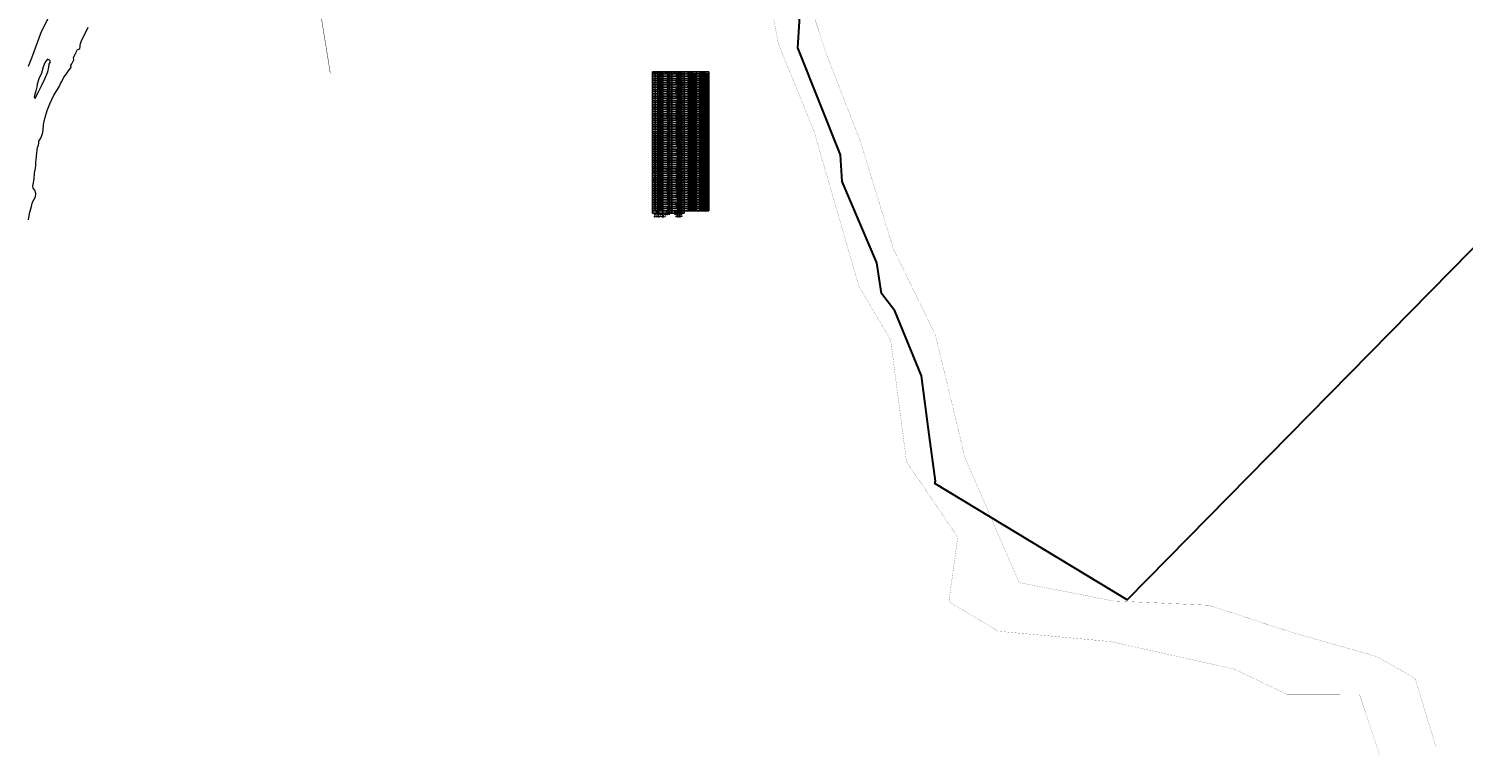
# Model space of a CAD drawing. Header units: metres. Extents: x 347609 to 748319, y 8548087 to 17123455.
# Tile 13 of 47: x 373298 to 374923, y 8560707 to 8561529. Entities that reach past the tile are written whole.
import ezdxf
from ezdxf.enums import TextEntityAlignment as Align

# ---------------------------------------------------------------- set-up
doc = ezdxf.new("R2010")
doc.units = ezdxf.units.M
doc.linetypes.add('ACAD_ISO02W100', pattern=[15, 12, -3])
doc.layers.add('01. RIO', color=7, linetype='Continuous', lineweight=5, true_color=0x2776bb)
doc.layers.add('02. FAJA MARGINAL', color=5, linetype='ACAD_ISO02W100', lineweight=0)
doc.layers.add('Red vial nacional', color=242, linetype='Continuous', lineweight=40)
doc.layers.add('DATOS_TECNICOS', color=1, linetype='Continuous')
doc.layers.add('ZR_LIMA_PSAD56_A_WGS84', color=210, linetype='Continuous')
doc.styles.add('ROMANS', font='romans.shx')

# ---------------------------------------------------------------- blocks, each defined once
blk = doc.blocks.new('REIORORI')
at = {"layer": '01. RIO', "color": 152, "lineweight": 15, "true_color": 0x2776bb, "flags": 128}
for points in [[(373298.1, 8561487), (373302.1, 8561496.4), (373313, 8561526.2), (373323.3, 8561546.9)], [(373298.2, 8561313.3), (373299.3, 8561320.3), (373301.5, 8561328.3), (373302.7, 8561333.2), (373304.7, 8561336.5), (373306.1, 8561339.2), (373306.4, 8561342.8), (373305.3, 8561346.7), (373303.5, 8561349.1), (373303.2, 8561351.2), (373303.5, 8561353.2), (373304.4, 8561359.3), (373304.9, 8561365.8), (373305.9, 8561371.5), (373306.5, 8561374.5), (373306.3, 8561378.6), (373306.9, 8561381.2), (373307.5, 8561388.9), (373308.2, 8561395.1), (373309.4, 8561397.7), (373309.9, 8561400.3), (373310, 8561402.2), (373312, 8561405.6), (373314.1, 8561410.6), (373314.6, 8561414.8), (373315.3, 8561421.2), (373316.5, 8561427.8), (373319.4, 8561436.8), (373322.4, 8561444.4), (373326.7, 8561454.3), (373330.8, 8561460.8), (373333.1, 8561464.5), (373334.2, 8561467.4), (373335.9, 8561469.8), (373338.1, 8561474.5), (373340.3, 8561477.2), (373344.3, 8561482.9), (373346.3, 8561485.6), (373346.2, 8561487.7), (373347.1, 8561489.7), (373349.3, 8561494.2), (373349.2, 8561496.4), (373350.8, 8561499.8), (373352.5, 8561503.6), (373353.8, 8561506), (373355.2, 8561506.3), (373356.2, 8561506.9), (373356.5, 8561509.1), (373356.7, 8561511.5), (373357.1, 8561512.5), (373358.3, 8561515.8), (373360.4, 8561520.5), (373362.9, 8561525.6), (373365.9, 8561531.3)]]:
    blk.add_lwpolyline(points, dxfattribs=at)
blk.add_lwpolyline([(373305.7, 8561450.8), (373309, 8561457.3), (373313, 8561464.9), (373316.8, 8561472.6), (373320.2, 8561480.6), (373321.2, 8561486), (373321.5, 8561489.2), (373322.6, 8561491.4), (373322.7, 8561493.4), (373319.6, 8561494.9), (373316.9, 8561491.6), (373314.7, 8561486.3), (373312.8, 8561479.3), (373309.8, 8561472.6), (373307.8, 8561466.7), (373307.6, 8561463.7), (373306.3, 8561459.3), (373304.9, 8561454), (373304.7, 8561452.1), (373305, 8561451.1)], close=True, dxfattribs=at)

msp = doc.modelspace()

# ---------------------------------------------------------------- linework, layer by layer
at = {"layer": '02. FAJA MARGINAL', "color": 5, "true_color": 0x0000ff, "const_width": 0.15}
for points in [[(373696.3, 8562325), (373784.8, 8562216.7), (373862.9, 8562130.8), (373907.9, 8562074.1), (373960.8, 8561996.3), (374023.5, 8561893.2), (374126.5, 8561754.6), (374173.6, 8561586), (374202.1, 8561499.9), (374240.2, 8561402), (374277.6, 8561280.2), (374325.1, 8561183.1), (374358.8, 8561043.6), (374420, 8560902.5), (374526.7, 8560881.7), (374634.9, 8560876.8), (374729.4, 8560845.9), (374825, 8560818.8), (374868.5, 8560793.9), (374891.8, 8560717)], [(373681.6, 8562311.9), (373754.2, 8562231.5), (373846.4, 8562120.1), (373888.6, 8562066.1), (373942.5, 8561985.7), (374020.7, 8561860), (374098, 8561752.7), (374120.1, 8561652.1), (374147.6, 8561511.9), (374187.5, 8561414.1), (374238.5, 8561238.1), (374274.5, 8561177.1), (374292.5, 8561039.1), (374350.5, 8560953.9), (374340.5, 8560881), (374396.1, 8560847.4), (374523.7, 8560835.7), (374664.1, 8560804.4), (374723.7, 8560775.7), (374805.5, 8560775.9), (374828.4, 8560707)]]:
    msp.add_lwpolyline(points, dxfattribs=at)
at = {"layer": 'DATOS_TECNICOS', "color": 7}
for p, q in [((374004.7, 8561480.8), (374068.7, 8561480.8)), ((374004.7, 8561480.8), (374004.7, 8561320.8)), ((374004.7, 8561478.3), (374068.7, 8561478.3)), ((374010.7, 8561480.8), (374010.7, 8561323.3)), ((374016.7, 8561480.8), (374016.7, 8561320.8)), ((374016.7, 8561480.8), (374016.7, 8561323.3)), ((374026.7, 8561480.8), (374026.7, 8561320.8)), ((374040.7, 8561480.8), (374040.7, 8561320.8)), ((374054.7, 8561480.8), (374054.7, 8561323.3)), ((374068.7, 8561480.8), (374068.7, 8561323.3)), ((374004.7, 8561475.8), (374068.7, 8561475.8)), ((374004.7, 8561473.3), (374068.7, 8561473.3)), ((374004.7, 8561470.8), (374068.7, 8561470.8)), ((374004.7, 8561468.3), (374068.7, 8561468.3)), ((374004.7, 8561465.8), (374068.7, 8561465.8)), ((374004.7, 8561463.3), (374068.7, 8561463.3)), ((374004.7, 8561460.8), (374068.7, 8561460.8)), ((374004.7, 8561458.3), (374068.7, 8561458.3)), ((374004.7, 8561455.8), (374068.7, 8561455.8)), ((374004.7, 8561453.3), (374068.7, 8561453.3)), ((374004.7, 8561450.8), (374068.7, 8561450.8)), ((374004.7, 8561448.3), (374068.7, 8561448.3)), ((374004.7, 8561445.8), (374068.7, 8561445.8)), ((374004.7, 8561443.3), (374068.7, 8561443.3)), ((374004.7, 8561440.8), (374068.7, 8561440.8)), ((374004.7, 8561438.3), (374068.7, 8561438.3)), ((374004.7, 8561435.8), (374068.7, 8561435.8)), ((374004.7, 8561433.3), (374068.7, 8561433.3)), ((374004.7, 8561430.8), (374068.7, 8561430.8)), ((374004.7, 8561428.3), (374068.7, 8561428.3)), ((374004.7, 8561425.8), (374068.7, 8561425.8)), ((374004.7, 8561423.3), (374068.7, 8561423.3)), ((374004.7, 8561420.8), (374068.7, 8561420.8)), ((374004.7, 8561418.3), (374068.7, 8561418.3)), ((374004.7, 8561415.8), (374068.7, 8561415.8)), ((374004.7, 8561413.3), (374068.7, 8561413.3)), ((374004.7, 8561410.8), (374068.7, 8561410.8)), ((374004.7, 8561408.3), (374068.7, 8561408.3)), ((374004.7, 8561405.8), (374068.7, 8561405.8)), ((374004.7, 8561403.3), (374068.7, 8561403.3)), ((374004.7, 8561400.8), (374068.7, 8561400.8)), ((374004.7, 8561398.3), (374068.7, 8561398.3)), ((374004.7, 8561395.8), (374068.7, 8561395.8)), ((374004.7, 8561393.3), (374068.7, 8561393.3)), ((374004.7, 8561390.8), (374068.7, 8561390.8)), ((374004.7, 8561388.3), (374068.7, 8561388.3)), ((374004.7, 8561385.8), (374068.7, 8561385.8)), ((374004.7, 8561383.3), (374068.7, 8561383.3)), ((374004.7, 8561380.8), (374068.7, 8561380.8)), ((374004.7, 8561378.3), (374068.7, 8561378.3)), ((374004.7, 8561375.8), (374068.7, 8561375.8)), ((374004.7, 8561373.3), (374068.7, 8561373.3)), ((374004.7, 8561370.8), (374068.7, 8561370.8)), ((374004.7, 8561368.3), (374068.7, 8561368.3)), ((374004.7, 8561365.8), (374068.7, 8561365.8)), ((374004.7, 8561363.3), (374068.7, 8561363.3)), ((374004.7, 8561360.8), (374068.7, 8561360.8)), ((374004.7, 8561358.3), (374068.7, 8561358.3)), ((374004.7, 8561355.8), (374068.7, 8561355.8)), ((374004.7, 8561353.3), (374068.7, 8561353.3)), ((374004.7, 8561350.8), (374068.7, 8561350.8)), ((374004.7, 8561348.3), (374068.7, 8561348.3)), ((374004.7, 8561345.8), (374068.7, 8561345.8)), ((374004.7, 8561343.3), (374068.7, 8561343.3)), ((374004.7, 8561340.8), (374068.7, 8561340.8)), ((374004.7, 8561338.3), (374068.7, 8561338.3)), ((374004.7, 8561335.8), (374068.7, 8561335.8)), ((374004.7, 8561333.3), (374068.7, 8561333.3)), ((374004.7, 8561330.8), (374068.7, 8561330.8)), ((374004.7, 8561328.3), (374068.7, 8561328.3)), ((374004.7, 8561325.8), (374068.7, 8561325.8)), ((374004.7, 8561323.3), (374068.7, 8561323.3)), ((374004.7, 8561320.8), (374040.7, 8561320.8))]:
    msp.add_line(p, q, dxfattribs=at)
at = {"layer": 'Red vial nacional', "transparency": 33554623, "const_width": 0.5}
msp.add_lwpolyline([(373639.9, 8561478.8), (373637.3, 8561495.5), (373635.4, 8561507.5), (373632.3, 8561526.2), (373629.3, 8561544.9), (373626.4, 8561563.4), (373623.6, 8561581.4), (373620.9, 8561599), (373618.2, 8561616.1), (373614.7, 8561632.6), (373609.8, 8561648.7), (373603.5, 8561664.2), (373596.9, 8561679.1), (373591.5, 8561694), (373588.2, 8561709.5), (373587.8, 8561725.2)], dxfattribs=at)
at = {"layer": 'ZR_LIMA_PSAD56_A_WGS84', "linetype": 'Continuous', "lineweight": 30, "flags": 128}
msp.add_lwpolyline([(376419.3, 8562790.3), (374542.4, 8560883), (374324.5, 8561014.5), (374325.3, 8561017.2), (374318.1, 8561070.2), (374309.6, 8561136.4), (374279.3, 8561210.2), (374264.2, 8561229.8), (374258.7, 8561264.6), (374219.5, 8561356.5), (374217.8, 8561386.7), (374169.4, 8561507.7), (374174, 8561580.1)], dxfattribs=at)

# ---------------------------------------------------------------- block references
msp.add_blockref('REIORORI', (0, 0))

# ---------------------------------------------------------------- texts
at = {"layer": 'DATOS_TECNICOS', "style": 'ROMANS'}
for s, p in [('VERTICE', (374007.7, 8561479.6)), ('LADO', (374013.7, 8561479.6)), ('DISTANCIA', (374021.7, 8561479.6)), ('ANG. INTERNO', (374033.7, 8561479.6)), ('ESTE (X)', (374047.7, 8561479.6)), ('NORTE (Y)', (374061.7, 8561479.6)), ('A', (374007.7, 8561477.1)), ('C', (374007.7, 8561472.1)), ('G', (374007.7, 8561462.1)), ('B', (374007.7, 8561474.6)), ('D', (374007.7, 8561469.6)), ('E', (374007.7, 8561467.1)), ('F', (374007.7, 8561464.6)), ('A-B', (374013.7, 8561477.1)), ('C-D', (374013.7, 8561472.1)), ('G-H', (374013.7, 8561462.1)), ('B-C', (374013.7, 8561474.6)), ('D-E', (374013.7, 8561469.6)), ('F-G', (374013.7, 8561464.6)), ('E-F', (374013.7, 8561467.1)), ('H', (374007.7, 8561459.6)), ('M', (374007.7, 8561447.1)), ('J', (374007.7, 8561454.6)), ('K', (374007.7, 8561452.1)), ('L', (374007.7, 8561449.6)), ('I', (374007.7, 8561457.1)), ('M-N', (374013.7, 8561447.1)), ('J-K', (374013.7, 8561454.6)), ('L-M', (374013.7, 8561449.6)), ('K-L', (374013.7, 8561452.1)), ('H-I', (374013.7, 8561459.6)), ('I-J', (374013.7, 8561457.1)), ('N', (374007.7, 8561444.6)), ('O', (374007.7, 8561442.1)), ('Q', (374007.7, 8561437.1)), ('S', (374007.7, 8561432.1)), ('T', (374007.7, 8561429.6)), ('P', (374007.7, 8561439.6)), ('R', (374007.7, 8561434.6)), ('N-O', (374013.7, 8561444.6)), ('O-P', (374013.7, 8561442.1)), ('Q-R', (374013.7, 8561437.1)), ('T-U', (374013.7, 8561429.6)), ('P-Q', (374013.7, 8561439.6)), ('S-T', (374013.7, 8561432.1)), ('R-S', (374013.7, 8561434.6)), ('W', (374007.7, 8561422.1)), ('U', (374007.7, 8561427.1)), ('V', (374007.7, 8561424.6)), ('X', (374007.7, 8561419.6)), ('Y', (374007.7, 8561417.1)), ('Z', (374007.7, 8561414.6)), ('Z-A1', (374013.7, 8561414.6)), ('V-W', (374013.7, 8561424.6)), ('W-X', (374013.7, 8561422.1)), ('U-V', (374013.7, 8561427.1)), ('X-Y', (374013.7, 8561419.6)), ('Y-Z', (374013.7, 8561417.1)), ('A1', (374007.7, 8561412.1)), ('G1', (374007.7, 8561397.1)), ('B1', (374007.7, 8561409.6)), ('C1', (374007.7, 8561407.1)), ('D1', (374007.7, 8561404.6)), ('E1', (374007.7, 8561402.1)), ('F1', (374007.7, 8561399.6)), ('A1-B1', (374013.7, 8561412.1)), ('G1-H1', (374013.7, 8561397.1)), ('B1-C1', (374013.7, 8561409.6)), ('C1-D1', (374013.7, 8561407.1)), ('D1-E1', (374013.7, 8561404.6)), ('F1-G1', (374013.7, 8561399.6)), ('E1-F1', (374013.7, 8561402.1)), ('M1', (374007.7, 8561382.1)), ('H1', (374007.7, 8561394.6)), ('J1', (374007.7, 8561389.6)), ('K1', (374007.7, 8561387.1)), ('L1', (374007.7, 8561384.6)), ('I1', (374007.7, 8561392.1)), ('M1-N1', (374013.7, 8561382.1)), ('J1-K1', (374013.7, 8561389.6)), ('L1-M1', (374013.7, 8561384.6)), ('K1-L1', (374013.7, 8561387.1)), ('H1-I1', (374013.7, 8561394.6)), ('I1-J1', (374013.7, 8561392.1)), ('O1', (374007.7, 8561377.1)), ('Q1', (374007.7, 8561372.1)), ('T1', (374007.7, 8561364.6)), ('N1', (374007.7, 8561379.6)), ('P1', (374007.7, 8561374.6)), ('R1', (374007.7, 8561369.6)), ('S1', (374007.7, 8561367.1)), ('N1-O1', (374013.7, 8561379.6)), ('O1-P1', (374013.7, 8561377.1)), ('Q1-R1', (374013.7, 8561372.1)), ('T1-U1', (374013.7, 8561364.6)), ('P1-Q1', (374013.7, 8561374.6)), ('S1-T1', (374013.7, 8561367.1)), ('R1-S1', (374013.7, 8561369.6)), ('W1', (374007.7, 8561357.1)), ('V1', (374007.7, 8561359.6)), ('X1', (374007.7, 8561354.6)), ('Y1', (374007.7, 8561352.1)), ('U1', (374007.7, 8561362.1)), ('Z1', (374007.7, 8561349.6)), ('V1-W1', (374013.7, 8561359.6)), ('W1-X1', (374013.7, 8561357.1)), ('U1-V1', (374013.7, 8561362.1)), ('Y1-Z1', (374013.7, 8561352.1)), ('Z1-A2', (374013.7, 8561349.6)), ('X1-Y1', (374013.7, 8561354.6)), ('A2', (374007.7, 8561347.1)), ('G2', (374007.7, 8561332.1)), ('B2', (374007.7, 8561344.6)), ('C2', (374007.7, 8561342.1)), ('D2', (374007.7, 8561339.6)), ('E2', (374007.7, 8561337.1)), ('F2', (374007.7, 8561334.6)), ('A2-B2', (374013.7, 8561347.1)), ('G2-H2', (374013.7, 8561332.1)), ('B2-C2', (374013.7, 8561344.6)), ('C2-D2', (374013.7, 8561342.1)), ('D2-E2', (374013.7, 8561339.6)), ('F2-G2', (374013.7, 8561334.6)), ('E2-F2', (374013.7, 8561337.1)), ('H2', (374007.7, 8561329.6)), ('J2', (374007.7, 8561324.6)), ('I2', (374007.7, 8561327.1)), ('H2-I2', (374013.7, 8561329.6)), ('I2-J2', (374013.7, 8561327.1)), ('J2-A', (374013.7, 8561324.6))]:
    msp.add_text(s, height=1, dxfattribs=at).set_placement(p, align=Align.MIDDLE)
for s, p in [('11.86', (374024.7, 8561471.6)), ('12.67', (374024.7, 8561469.1)), ('17.77', (374024.7, 8561464.1)), ('2.54', (374024.7, 8561476.6)), ('6.43', (374024.7, 8561474.1)), ('3.69', (374024.7, 8561466.6)), ('6.47', (374024.7, 8561461.6)), ('136%%d17\'10"', (374038.7, 8561476.6)), ('141%%d23\'56"', (374038.7, 8561471.6)), ('173%%d29\'50"', (374038.7, 8561469.1)), ('173%%d31\'21"', (374038.7, 8561461.6)), ('216%%d9\'40"', (374038.7, 8561474.1)), ('96%%d43\'30"', (374038.7, 8561466.6)), ('95%%d54\'6"', (374038.7, 8561464.1)), ('374111.1127', (374053.7, 8561476.6)), ('374113.5770', (374053.7, 8561474.1)), ('374119.5337', (374053.7, 8561471.6)), ('374130.9074', (374053.7, 8561469.1)), ('374142.5640', (374053.7, 8561466.6)), ('374141.5274', (374053.7, 8561464.1)), ('374124.0482', (374053.7, 8561461.6)), ('8561784.0292', (374067.7, 8561476.6)), ('8561783.4100', (374067.7, 8561474.1)), ('8561785.8238', (374067.7, 8561471.6)), ('8561782.4456', (374067.7, 8561469.1)), ('8561777.4868', (374067.7, 8561466.6)), ('8561773.9464', (374067.7, 8561464.1)), ('8561777.1603', (374067.7, 8561461.6)), ('21.53', (374024.7, 8561456.6)), ('12.85', (374024.7, 8561454.1)), ('14.19', (374024.7, 8561449.1)), ('14.94', (374024.7, 8561446.6)), ('9.96', (374024.7, 8561459.1)), ('6.64', (374024.7, 8561451.6)), ('223%%d34\'54"', (374038.7, 8561459.1)), ('274%%d50\'12"', (374038.7, 8561456.6)), ('173%%d43\'27"', (374038.7, 8561451.6)), ('181%%d10\'26"', (374038.7, 8561446.6)), ('172%%d5\'22"', (374038.7, 8561454.1)), ('178%%d1\'7"', (374038.7, 8561449.1)), ('374117.8589', (374053.7, 8561459.1)), ('374108.9591', (374053.7, 8561456.6)), ('374120.2139', (374053.7, 8561454.1)), ('374125.3592', (374053.7, 8561451.6)), ('374127.3387', (374053.7, 8561449.1)), ('374131.0957', (374053.7, 8561446.6)), ('8561779.0403', (374067.7, 8561459.1)), ('8561774.5670', (374067.7, 8561456.6)), ('8561756.2169', (374067.7, 8561454.1)), ('8561744.4462', (374067.7, 8561451.6)), ('8561738.1048', (374067.7, 8561449.1)), ('8561724.4225', (374067.7, 8561446.6)), ('25.02', (374024.7, 8561444.1)), ('14.76', (374024.7, 8561441.6)), ('15.57', (374024.7, 8561439.1)), ('14.82', (374024.7, 8561436.6)), ('15.00', (374024.7, 8561434.1)), ('11.08', (374024.7, 8561431.6)), ('13.91', (374024.7, 8561429.1)), ('179%%d57\'35"', (374038.7, 8561444.1)), ('181%%d30\'50"', (374038.7, 8561441.6)), ('178%%d29\'27"', (374038.7, 8561439.1)), ('181%%d12\'26"', (374038.7, 8561436.6)), ('176%%d15\'39"', (374038.7, 8561434.1)), ('179%%d12\'21"', (374038.7, 8561431.6)), ('178%%d43\'13"', (374038.7, 8561429.1)), ('374135.3449', (374053.7, 8561444.1)), ('374142.4454', (374053.7, 8561441.6)), ('374147.0069', (374053.7, 8561439.1)), ('374151.4276', (374053.7, 8561436.6)), ('374155.9328', (374053.7, 8561434.1)), ('374159.5515', (374053.7, 8561431.6)), ('374162.0751', (374053.7, 8561429.1)), ('8561710.1036', (374067.7, 8561444.1)), ('8561686.1147', (374067.7, 8561441.6)), ('8561672.0775', (374067.7, 8561439.1)), ('8561657.1467', (374067.7, 8561436.6)), ('8561643.0301', (374067.7, 8561434.1)), ('8561628.4741', (374067.7, 8561431.6)), ('8561617.6866', (374067.7, 8561429.1)), ('11.60', (374024.7, 8561416.6)), ('4.69', (374024.7, 8561426.6)), ('3.43', (374024.7, 8561424.1)), ('2.41', (374024.7, 8561421.6)), ('5.17', (374024.7, 8561419.1)), ('1.51', (374024.7, 8561414.1)), ('219%%d42\'11"', (374038.7, 8561419.1)), ('219%%d23\'17"', (374038.7, 8561414.1)), ('175%%d58\'13"', (374038.7, 8561426.6)), ('173%%d14\'39"', (374038.7, 8561416.6)), ('265%%d38\'9"', (374038.7, 8561424.1)), ('98%%d44\'13"', (374038.7, 8561421.6)), ('374164.9406', (374053.7, 8561426.6)), ('374165.5817', (374053.7, 8561424.1)), ('374169.0064', (374053.7, 8561421.6)), ('374169.5161', (374053.7, 8561419.1)), ('374173.5864', (374053.7, 8561416.6)), ('374181.8122', (374053.7, 8561414.1)), ('8561604.0732', (374067.7, 8561426.6)), ('8561599.4279', (374067.7, 8561424.1)), ('8561599.6369', (374067.7, 8561421.6)), ('8561597.2851', (374067.7, 8561419.1)), ('8561594.0974', (374067.7, 8561416.6)), ('8561585.9224', (374067.7, 8561414.1)), ('40.09', (374024.7, 8561396.6)), ('12.82', (374024.7, 8561409.1)), ('11.57', (374024.7, 8561406.6)), ('3.29', (374024.7, 8561411.6)), ('9.66', (374024.7, 8561404.1)), ('2.46', (374024.7, 8561399.1)), ('1.60', (374024.7, 8561401.6)), ('292%%d48\'52"', (374038.7, 8561406.6)), ('190%%d22\'59"', (374038.7, 8561404.1)), ('118%%d59\'44"', (374038.7, 8561401.6)), ('140%%d45\'41"', (374038.7, 8561399.1)), ('96%%d45\'32"', (374038.7, 8561411.6)), ('95%%d15\'53"', (374038.7, 8561409.1)), ('162%%d7\'44"', (374038.7, 8561396.6)), ('374183.3158', (374053.7, 8561411.6)), ('374183.3917', (374053.7, 8561409.1)), ('374170.6603', (374053.7, 8561406.6)), ('374176.3406', (374053.7, 8561404.1)), ('374182.5225', (374053.7, 8561401.6)), ('374181.9443', (374053.7, 8561399.1)), ('374179.8002', (374053.7, 8561396.6)), ('8561585.7793', (374067.7, 8561411.6)), ('8561582.4938', (374067.7, 8561409.1)), ('8561581.0232', (374067.7, 8561406.6)), ('8561570.9437', (374067.7, 8561404.1)), ('8561563.5203', (374067.7, 8561401.6)), ('8561562.0309', (374067.7, 8561399.1)), ('8561560.8157', (374067.7, 8561396.6)), ('10.86', (374024.7, 8561394.1)), ('9.51', (374024.7, 8561391.6)), ('5.74', (374024.7, 8561389.1)), ('3.74', (374024.7, 8561386.6)), ('3.53', (374024.7, 8561384.1)), ('2.51', (374024.7, 8561381.6)), ('247%%d29\'44"', (374038.7, 8561386.6)), ('192%%d26\'43"', (374038.7, 8561391.6)), ('192%%d57\'9"', (374038.7, 8561389.1)), ('153%%d47\'9"', (374038.7, 8561381.6)), ('63%%d26\'9"', (374038.7, 8561394.1)), ('168%%d5\'7"', (374038.7, 8561384.1)), ('374140.5359', (374053.7, 8561394.1)), ('374143.3274', (374053.7, 8561391.6)), ('374143.7333', (374053.7, 8561389.1)), ('374142.6859', (374053.7, 8561386.6)), ('374139.0284', (374053.7, 8561384.1)), ('374135.8021', (374053.7, 8561381.6)), ('8561552.7042', (374067.7, 8561394.1)), ('8561563.2016', (374067.7, 8561391.6)), ('8561572.7013', (374067.7, 8561389.1)), ('8561578.3497', (374067.7, 8561386.6)), ('8561579.1270', (374067.7, 8561384.1)), ('8561580.5576', (374067.7, 8561381.6)), ('18.98', (374024.7, 8561369.1)), ('2.95', (374024.7, 8561379.1)), ('2.00', (374024.7, 8561376.6)), ('4.17', (374024.7, 8561374.1)), ('3.51', (374024.7, 8561371.6)), ('5.64', (374024.7, 8561366.6)), ('3.55', (374024.7, 8561364.1)), ('291%%d18\'48"', (374038.7, 8561366.6)), ('174%%d35\'28"', (374038.7, 8561369.1)), ('95%%d21\'37"', (374038.7, 8561376.6)), ('228%%d6\'36"', (374038.7, 8561374.1)), ('285%%d10\'2"', (374038.7, 8561371.6)), ('106%%d46\'1"', (374038.7, 8561364.1)), ('90%%d20\'1"', (374038.7, 8561379.1)), ('374134.1898', (374053.7, 8561379.1)), ('374136.4402', (374053.7, 8561376.6)), ('374137.8648', (374053.7, 8561374.1)), ('374142.0309', (374053.7, 8561371.6)), ('374140.8959', (374053.7, 8561369.1)), ('374136.4862', (374053.7, 8561366.6)), ('374131.8511', (374053.7, 8561364.1)), ('8561582.4877', (374067.7, 8561379.1)), ('8561584.3898', (374067.7, 8561376.6)), ('8561582.9931', (374067.7, 8561374.1)), ('8561583.2608', (374067.7, 8561371.6)), ('8561586.5865', (374067.7, 8561369.1)), ('8561605.0466', (374067.7, 8561366.6)), ('8561601.8313', (374067.7, 8561364.1)), ('39.83', (374024.7, 8561354.1)), ('20.60', (374024.7, 8561351.6)), ('64.65', (374024.7, 8561349.1)), ('3.84', (374024.7, 8561361.6)), ('2.56', (374024.7, 8561359.1)), ('8.08', (374024.7, 8561356.6)), ('205%%d37\'55"', (374038.7, 8561356.6)), ('182%%d58\'59"', (374038.7, 8561354.1)), ('175%%d52\'39"', (374038.7, 8561351.6)), ('184%%d33\'35"', (374038.7, 8561349.1)), ('95%%d24\'38"', (374038.7, 8561361.6)), ('200%%d19\'4"', (374038.7, 8561359.1)), ('374129.0711', (374053.7, 8561361.6)), ('374131.1644', (374053.7, 8561359.1)), ('374131.7308', (374053.7, 8561356.6)), ('374129.9309', (374053.7, 8561354.1)), ('374119.0463', (374053.7, 8561351.6)), ('374114.8565', (374053.7, 8561349.1)), ('8561604.0415', (374067.7, 8561361.6)), ('8561607.2558', (374067.7, 8561359.1)), ('8561609.7575', (374067.7, 8561356.6)), ('8561617.6317', (374067.7, 8561354.1)), ('8561655.9479', (374067.7, 8561351.6)), ('8561676.1158', (374067.7, 8561349.1)), ('24.32', (374024.7, 8561346.6)), ('9.71', (374024.7, 8561344.1)), ('2.13', (374024.7, 8561341.6)), ('5.76', (374024.7, 8561339.1)), ('5.42', (374024.7, 8561336.6)), ('5.78', (374024.7, 8561334.1)), ('5.59', (374024.7, 8561331.6)), ('249%%d57\'41"', (374038.7, 8561339.1)), ('204%%d54\'22"', (374038.7, 8561331.6)), ('196%%d51\'4"', (374038.7, 8561346.6)), ('242%%d32\'4"', (374038.7, 8561344.1)), ('96%%d39\'53"', (374038.7, 8561341.6)), ('88%%d36\'7"', (374038.7, 8561336.6)), ('90%%d57\'3"', (374038.7, 8561334.1)), ('374096.7167', (374053.7, 8561346.6)), ('374083.4184', (374053.7, 8561344.1)), ('374073.7527', (374053.7, 8561341.6)), ('374073.2976', (374053.7, 8561339.1)), ('374067.5932', (374053.7, 8561336.6)), ('374068.4496', (374053.7, 8561334.1)), ('374074.1666', (374053.7, 8561331.6)), ('8561738.1668', (374067.7, 8561346.6)), ('8561758.5300', (374067.7, 8561344.1)), ('8561757.5684', (374067.7, 8561341.6)), ('8561759.6476', (374067.7, 8561339.1)), ('8561760.4182', (374067.7, 8561336.6)), ('8561765.7699', (374067.7, 8561334.1)), ('8561764.9522', (374067.7, 8561331.6)), ('673.18', (374024.7, 8561321.6)), ('33.95', (374024.7, 8561326.6)), ('1.51', (374024.7, 8561324.1)), ('.76', (374024.7, 8561329.1)), ('10799%%d59\'59"', (374038.7, 8561321.6)), ('10800%%d00\'00"', (374038.7, 8561319.1)), ('158%%d49\'54"', (374038.7, 8561329.1)), ('-00%%d00\'01"', (374038.7, 8561316.6)), ('214%%d0\'48"', (374038.7, 8561326.6)), ('180%%d0\'0"', (374038.7, 8561324.1)), ('374079.5208', (374053.7, 8561329.1)), ('374080.2816', (374053.7, 8561326.6)), ('374109.8011', (374053.7, 8561324.1)), ('8561766.5653', (374067.7, 8561329.1)), ('8561766.5067', (374067.7, 8561326.6)), ('8561783.2837', (374067.7, 8561324.1))]:
    msp.add_text(s, height=1, dxfattribs=at).set_placement(p, align=Align.RIGHT)
for s, p in [('Suma de ángulos (real) =', (374006.7, 8561319.1)), ('Error acumulado = ', (374006.7, 8561316.6))]:
    msp.add_text(s, height=1, dxfattribs=at).set_placement(p)
msp.add_text('TOTAL', height=1, dxfattribs=at).set_placement((374010.7, 8561321.6), align=Align.CENTER)

doc.saveas('drawing.dxf')
